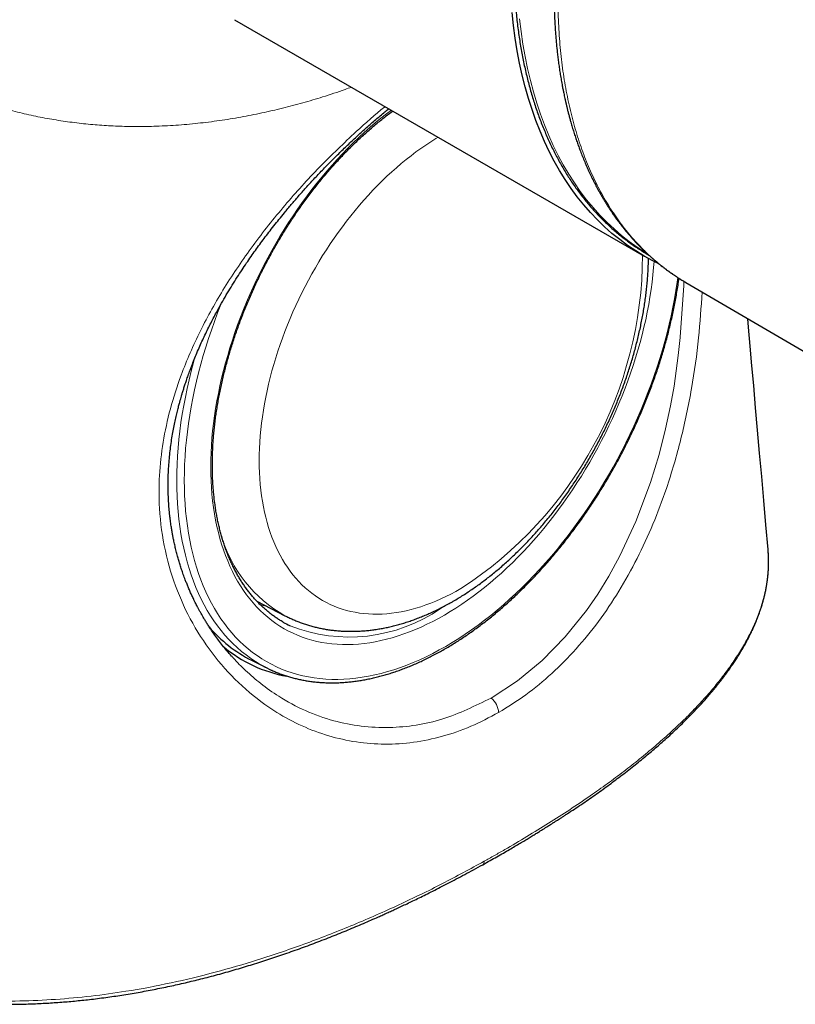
# Model space of a CAD drawing. Header units: millimetres. Extents: x 8 to 837, y 12 to 852.
# Tile 5 of 26: x 761 to 790, y 140 to 177. Entities that reach past the tile are written whole.
import ezdxf

# ---------------------------------------------------------------- set-up
doc = ezdxf.new("R2010")
doc.units = ezdxf.units.MM

msp = doc.modelspace()

# ---------------------------------------------------------------- linework, layer by layer
at = {"color": 7, "linetype": 'Continuous', "lineweight": 30}
for p, q in [((769.092, 176.623), (784.375, 167.8)), ((785.902, 166.833), (785.925, 166.821)), ((785.924, 166.818), (801.83, 157.523)), ((769.921, 154.922), (770.97, 154.38)), ((769.723, 152.717), (770.293, 152.43))]:
    msp.add_line(p, q, dxfattribs=at)
at = {"color": 7, "linetype": 'Continuous', "lineweight": 30, "flags": 128}
for points in [[(784.921, 167.512), (784.696, 167.624), (784.374, 167.8), (784.061, 167.991), (783.756, 168.196), (783.46, 168.415), (783.173, 168.647), (782.895, 168.894), (782.627, 169.154), (782.368, 169.428), (782.118, 169.715), (781.879, 170.015), (781.649, 170.328), (781.43, 170.654), (781.221, 170.992), (781.022, 171.342), (780.834, 171.705), (780.657, 172.079), (780.491, 172.464), (780.335, 172.861), (780.191, 173.268), (780.058, 173.686), (779.936, 174.115), (779.826, 174.554), (779.727, 175.002), (779.639, 175.46), (779.563, 175.927), (779.499, 176.403), (779.446, 176.887)], [(788.996, 156.854), (788.916, 157.769), (788.837, 158.677), (788.759, 159.569), (788.682, 160.444), (788.607, 161.302), (788.533, 162.143), (788.461, 162.968), (788.396, 163.709), (788.332, 164.436), (788.27, 165.149), (788.242, 165.464)]]:
    msp.add_lwpolyline(points, dxfattribs=at)
at = {"color": 8, "linetype": 'Continuous', "lineweight": 0, "flags": 128}
for points in [[(779.727, 176.66), (779.784, 176.182), (779.853, 175.713), (779.933, 175.252), (780.025, 174.801), (780.128, 174.359), (780.243, 173.927), (780.369, 173.505), (780.506, 173.094), (780.654, 172.693), (780.813, 172.304), (780.983, 171.925), (781.164, 171.558), (781.355, 171.203), (781.557, 170.86), (781.769, 170.529), (781.991, 170.21), (782.223, 169.904), (782.466, 169.611), (782.718, 169.331), (782.979, 169.065), (783.25, 168.812), (783.53, 168.572), (783.819, 168.346), (784.117, 168.135), (784.424, 167.937), (784.455, 167.918)], [(784.742, 167.604), (784.725, 167.377), (784.7, 167.103), (784.669, 166.828), (784.632, 166.55), (784.59, 166.271), (784.542, 165.99), (784.488, 165.709), (784.43, 165.426), (784.365, 165.142), (784.296, 164.858), (784.221, 164.573), (784.14, 164.288), (784.055, 164.003), (783.964, 163.718), (783.868, 163.433), (783.767, 163.149), (783.661, 162.865), (783.55, 162.583), (783.434, 162.301), (783.314, 162.021), (783.189, 161.743), (783.059, 161.466), (782.925, 161.191), (782.786, 160.918), (782.643, 160.647), (782.496, 160.378), (782.344, 160.113), (782.189, 159.85), (782.03, 159.59), (781.867, 159.333), (781.7, 159.079), (781.53, 158.829), (781.356, 158.583), (781.179, 158.341), (780.999, 158.102), (780.815, 157.868), (780.629, 157.638), (780.44, 157.412), (780.248, 157.192), (780.053, 156.976), (779.856, 156.764), (779.657, 156.558), (779.456, 156.358), (779.252, 156.162), (779.047, 155.972), (778.84, 155.788), (778.631, 155.61), (778.421, 155.437), (778.209, 155.27), (777.997, 155.11), (777.783, 154.956), (777.568, 154.808), (777.353, 154.666), (777.137, 154.531), (776.921, 154.403), (776.704, 154.281), (776.487, 154.166), (776.27, 154.058), (776.054, 153.957), (775.837, 153.863), (775.621, 153.776), (775.406, 153.697), (775.191, 153.624), (774.978, 153.559), (774.765, 153.501), (774.553, 153.45), (774.343, 153.406), (774.135, 153.37), (773.927, 153.342), (773.722, 153.321), (773.519, 153.307), (773.317, 153.301), (773.118, 153.302), (772.921, 153.311), (772.727, 153.327), (772.535, 153.35), (772.346, 153.381), (772.159, 153.42), (771.976, 153.466), (771.795, 153.519), (771.618, 153.579), (771.445, 153.647), (771.274, 153.722), (771.108, 153.804), (770.945, 153.893), (770.785, 153.99), (770.63, 154.093), (770.479, 154.203), (770.332, 154.32), (770.189, 154.444), (770.05, 154.575), (769.916, 154.712), (769.786, 154.856), (769.661, 155.006), (769.54, 155.162), (769.425, 155.324), (769.314, 155.493), (769.208, 155.668), (769.107, 155.848), (769.011, 156.034), (768.92, 156.226), (768.835, 156.423), (768.754, 156.625), (768.679, 156.833), (768.61, 157.046), (768.545, 157.263), (768.487, 157.486), (768.433, 157.713), (768.385, 157.944), (768.343, 158.18), (768.306, 158.42), (768.275, 158.663), (768.25, 158.911), (768.23, 159.162), (768.216, 159.417), (768.207, 159.675), (768.204, 159.935), (768.207, 160.199), (768.216, 160.466), (768.23, 160.735), (768.25, 161.007), (768.275, 161.28), (768.306, 161.556), (768.343, 161.834), (768.386, 162.113), (768.433, 162.393), (768.487, 162.675), (768.546, 162.958), (768.61, 163.242), (768.68, 163.526), (768.755, 163.811), (768.835, 164.096), (768.921, 164.381), (769.012, 164.666), (769.108, 164.951), (769.208, 165.235), (769.314, 165.518), (769.425, 165.801), (769.541, 166.082), (769.662, 166.363), (769.787, 166.641), (769.916, 166.918), (770.051, 167.193), (770.189, 167.466), (770.332, 167.737), (770.48, 168.005), (770.631, 168.271), (770.786, 168.534), (770.946, 168.794), (771.109, 169.051), (771.275, 169.304), (771.446, 169.554), (771.619, 169.801), (771.796, 170.043), (771.977, 170.282), (772.16, 170.516), (772.347, 170.746), (772.536, 170.971), (772.728, 171.192), (772.922, 171.408), (773.119, 171.619), (773.318, 171.825), (773.52, 172.026), (773.723, 172.221), (773.929, 172.411), (774.136, 172.596), (774.344, 172.774), (774.555, 172.947), (774.766, 173.113), (774.941, 173.246)], [(776.689, 172.237), (776.603, 172.185), (776.417, 172.068), (776.231, 171.946), (776.046, 171.818), (775.861, 171.685), (775.677, 171.547), (775.495, 171.403), (775.313, 171.254), (775.133, 171.1), (774.954, 170.94), (774.777, 170.777), (774.601, 170.608), (774.427, 170.434), (774.255, 170.257), (774.085, 170.074), (773.917, 169.888), (773.751, 169.697), (773.588, 169.502), (773.427, 169.304), (773.269, 169.101), (773.113, 168.895), (772.96, 168.686), (772.81, 168.473), (772.663, 168.257), (772.519, 168.039), (772.378, 167.817), (772.241, 167.592), (772.106, 167.365), (771.976, 167.136), (771.849, 166.904), (771.725, 166.67), (771.605, 166.434), (771.489, 166.197), (771.377, 165.957), (771.269, 165.717), (771.165, 165.475), (771.065, 165.232), (770.969, 164.988), (770.878, 164.743), (770.791, 164.498), (770.708, 164.252), (770.63, 164.006), (770.556, 163.76), (770.486, 163.513), (770.421, 163.267), (770.361, 163.022), (770.306, 162.777), (770.255, 162.533), (770.209, 162.289), (770.167, 162.047), (770.131, 161.806), (770.099, 161.566), (770.072, 161.328), (770.05, 161.092), (770.033, 160.857), (770.021, 160.625), (770.013, 160.394), (770.011, 160.167), (770.013, 159.941), (770.021, 159.718), (770.033, 159.499), (770.05, 159.282), (770.072, 159.068), (770.099, 158.857), (770.131, 158.65), (770.167, 158.447), (770.208, 158.247), (770.254, 158.051), (770.305, 157.859), (770.361, 157.671), (770.421, 157.487), (770.486, 157.308), (770.555, 157.133), (770.629, 156.963), (770.707, 156.797), (770.79, 156.637), (770.877, 156.481), (770.969, 156.33), (771.065, 156.185), (771.165, 156.044), (771.269, 155.909), (771.377, 155.78), (771.489, 155.656), (771.605, 155.537), (771.724, 155.424), (771.848, 155.317), (771.975, 155.216), (772.106, 155.121), (772.24, 155.032), (772.377, 154.949), (772.518, 154.872), (772.662, 154.801), (772.809, 154.736), (772.959, 154.677), (773.112, 154.625), (773.268, 154.579), (773.426, 154.54), (773.587, 154.507), (773.75, 154.48), (773.916, 154.459), (774.084, 154.445), (774.254, 154.438), (774.426, 154.437), (774.6, 154.442), (774.776, 154.454), (774.953, 154.472), (775.132, 154.497), (775.312, 154.528), (775.494, 154.566), (775.676, 154.609), (775.86, 154.66), (776.045, 154.716), (776.23, 154.779), (776.416, 154.848), (776.602, 154.923), (776.789, 155.004), (776.976, 155.091), (777.164, 155.185), (777.351, 155.284), (777.538, 155.389)], [(768.595, 166.023), (768.583, 165.993), (768.459, 165.677), (768.341, 165.359), (768.228, 165.041), (768.12, 164.723), (768.019, 164.404), (767.923, 164.085), (767.833, 163.766), (767.749, 163.447), (767.671, 163.129), (767.599, 162.811), (767.533, 162.494), (767.473, 162.179), (767.42, 161.865), (767.372, 161.553), (767.331, 161.242), (767.296, 160.933), (767.268, 160.627), (767.245, 160.323), (767.23, 160.022), (767.22, 159.723), (767.217, 159.428), (767.22, 159.136), (767.229, 158.847), (767.245, 158.562), (767.268, 158.281), (767.296, 158.004), (767.331, 157.731), (767.372, 157.463), (767.419, 157.199), (767.473, 156.94), (767.533, 156.686), (767.598, 156.437), (767.67, 156.194), (767.748, 155.956), (767.832, 155.723), (767.922, 155.497), (768.018, 155.276), (768.12, 155.061), (768.227, 154.853), (768.34, 154.651), (768.459, 154.456), (768.583, 154.267), (768.712, 154.085), (768.847, 153.91), (768.987, 153.742), (769.132, 153.582), (769.282, 153.428), (769.438, 153.282), (769.598, 153.143), (769.762, 153.012), (769.932, 152.889), (770.106, 152.773), (770.284, 152.666), (770.466, 152.566), (770.653, 152.474), (770.843, 152.39), (771.038, 152.314), (771.236, 152.246), (771.438, 152.187), (771.643, 152.136), (771.852, 152.093), (772.063, 152.058), (772.278, 152.031), (772.496, 152.013), (772.716, 152.004), (772.939, 152.002), (773.165, 152.009), (773.392, 152.025), (773.622, 152.048), (773.854, 152.08), (774.088, 152.121), (774.323, 152.169), (774.559, 152.226), (774.798, 152.291), (775.037, 152.364), (775.277, 152.445), (775.518, 152.535), (775.76, 152.632), (776.002, 152.737), (776.244, 152.85), (776.487, 152.971), (776.73, 153.1), (776.972, 153.236), (777.214, 153.38), (777.456, 153.531), (777.697, 153.689), (777.937, 153.855), (778.176, 154.027), (778.415, 154.207), (778.651, 154.393), (778.886, 154.586), (779.12, 154.786), (779.352, 154.992), (779.582, 155.205), (779.809, 155.424), (780.035, 155.648), (780.258, 155.879), (780.478, 156.115), (780.696, 156.357), (780.911, 156.604), (781.122, 156.856), (781.331, 157.114), (781.536, 157.376), (781.738, 157.643), (781.936, 157.914), (782.131, 158.19), (782.321, 158.47), (782.508, 158.753), (782.691, 159.041), (782.869, 159.332), (783.043, 159.626), (783.212, 159.924), (783.377, 160.224), (783.537, 160.527), (783.692, 160.833), (783.842, 161.141), (783.988, 161.451), (784.128, 161.762), (784.262, 162.076), (784.392, 162.391), (784.516, 162.707), (784.635, 163.024), (784.748, 163.342), (784.855, 163.661), (784.957, 163.98), (785.053, 164.299), (785.142, 164.618), (785.227, 164.937), (785.305, 165.255), (785.377, 165.573), (785.442, 165.889), (785.502, 166.205), (785.556, 166.519), (785.603, 166.831), (785.627, 167.006)], [(778.667, 151.308), (779.642, 151.946), (780.567, 152.711), (781.43, 153.591), (782.221, 154.574), (782.639, 155.18), (783.056, 155.858), (783.469, 156.613), (784.064, 157.891), (784.608, 159.346), (784.927, 160.396), (785.174, 161.357), (785.357, 162.211), (785.49, 162.951), (785.647, 164.089), (785.717, 164.767), (785.718, 164.771), (785.718, 164.772), (785.718, 164.773), (785.718, 164.773), (785.718, 164.774), (785.718, 164.774), (785.718, 164.774), (785.718, 164.774), (785.718, 164.774), (785.848, 166.701), (785.85, 166.866)], [(770.127, 152.518), (770.049, 152.562), (769.868, 152.671), (769.692, 152.789), (769.52, 152.914), (769.352, 153.047), (769.19, 153.188), (769.032, 153.336), (768.88, 153.492), (768.732, 153.655), (768.59, 153.826), (768.453, 154.003), (768.322, 154.188), (768.196, 154.379), (768.076, 154.578), (767.961, 154.783), (767.852, 154.994), (767.749, 155.212), (767.651, 155.436), (767.56, 155.666), (767.475, 155.902), (767.396, 156.144), (767.323, 156.391), (767.256, 156.644), (767.195, 156.902), (767.141, 157.165), (767.093, 157.433), (767.051, 157.705), (767.016, 157.982), (766.987, 158.263), (766.964, 158.549), (766.948, 158.838), (766.938, 159.131), (766.935, 159.428), (766.938, 159.727), (766.948, 160.03), (766.964, 160.336), (766.987, 160.645), (767.016, 160.956), (767.051, 161.269), (767.093, 161.585), (767.141, 161.902), (767.195, 162.221), (767.256, 162.541), (767.323, 162.862), (767.396, 163.185), (767.475, 163.508), (767.561, 163.831), (767.601, 163.977)], [(770.272, 154.74), (770.164, 154.759), (770.06, 154.78)], [(776.773, 154.643), (776.986, 154.769), (777.001, 154.778)]]:
    msp.add_lwpolyline(points, dxfattribs=at)
at = {"color": 8, "linetype": 'Continuous', "lineweight": 0}
for centre, radius, start, end in [((769.426, 167.871), 14.887, 303.0196, 359.8652), ((773.421, 158.756), 5.016, 195.9825, 240.7518), ((773.367, 159.588), 6.005, 248.4462, 304.556), ((778.157, 150.703), 0.791, 4.7216, 49.8895)]:
    msp.add_arc(centre, radius, start, end, dxfattribs=at)
at = {"color": 7, "linetype": 'Continuous', "lineweight": 30}
for centre, radius, start, end in [((772.03, 157.263), 5.098, 220.2925, 243.1027), ((773.014, 157.812), 4.236, 240.0344, 244.0652), ((771.917, 157.076), 5.03, 229.8974, 260.0196), ((772.493, 156.805), 4.897, 241.1099, 245.4966)]:
    msp.add_arc(centre, radius, start, end, dxfattribs=at)
at = {"color": 8, "linetype": 'Continuous', "lineweight": 0}
for points, knots in [([(773.451, 174.106), (773.372, 174.077), (773.021, 173.946), (772.416, 173.749), (771.638, 173.516), (770.881, 173.316), (770.11, 173.137), (769.326, 172.982), (768.53, 172.853), (767.723, 172.751), (766.905, 172.679), (766.132, 172.641), (765.407, 172.632), (764.734, 172.646), (764.056, 172.684), (763.376, 172.747), (762.695, 172.835), (762.013, 172.949), (761.333, 173.09), (760.656, 173.26), (759.983, 173.457), (759.29, 173.69), (758.579, 173.962), (757.853, 174.275), (757.139, 174.617), (756.438, 174.987), (755.755, 175.38), (755.09, 175.796), (754.444, 176.231), (753.812, 176.688), (753.134, 177.212), (752.416, 177.811), (751.665, 178.488), (750.94, 179.193), (750.24, 179.925), (749.568, 180.681), (748.922, 181.461), (748.303, 182.262), (747.711, 183.083), (747.147, 183.923), (746.611, 184.78), (746.102, 185.654), (745.622, 186.543), (745.17, 187.445), (744.746, 188.359), (744.351, 189.283), (743.986, 190.216), (743.649, 191.156), (743.342, 192.1), (743.065, 193.048), (742.818, 193.997), (742.61, 194.906), (742.438, 195.773), (742.297, 196.597), (742.179, 197.415), (742.084, 198.226), (742.012, 199.028), (741.964, 199.82), (741.937, 200.601), (741.939, 201.11), (741.939, 201.364)], [0, 0, 0, 0, 0.0058057, 0.0256816, 0.0430699, 0.06046, 0.0778643, 0.095275, 0.1126834, 0.1300843, 0.1474771, 0.1648656, 0.1787796, 0.1927027, 0.2066273, 0.2205484, 0.2344664, 0.2483837, 0.2623036, 0.2762229, 0.2901434, 0.3040669, 0.3196647, 0.3352592, 0.3508414, 0.3664203, 0.3820024, 0.3973123, 0.4126282, 0.4279476, 0.4432656, 0.4631459, 0.4830196, 0.5028966, 0.5227784, 0.5426645, 0.5625527, 0.5824399, 0.6023231, 0.6222063, 0.64209, 0.6619734, 0.681856, 0.7017379, 0.7216207, 0.7415065, 0.7613947, 0.7812817, 0.8011653, 0.8210454, 0.8409238, 0.8608049, 0.8782062, 0.8956073, 0.9130071, 0.9304058, 0.9478046, 0.9652033, 0.9826016, 1, 1, 1, 1]), ([(788.806, 198.376), (788.65, 198.163), (788.261, 197.634), (787.666, 196.761), (787.022, 195.764), (786.406, 194.748), (785.82, 193.719), (785.263, 192.676), (784.738, 191.622), (784.245, 190.559), (783.785, 189.489), (783.358, 188.413), (782.966, 187.334), (782.61, 186.253), (782.29, 185.172), (782.007, 184.093), (781.763, 183.019), (781.559, 181.958), (781.397, 180.913), (781.275, 179.89), (781.195, 178.888), (781.156, 177.911), (781.157, 176.959), (781.199, 176.034), (781.281, 175.137), (781.404, 174.271), (781.566, 173.436), (781.769, 172.635), (782.011, 171.868), (782.292, 171.137), (782.613, 170.444), (782.973, 169.791), (783.371, 169.179), (783.805, 168.613), (784.274, 168.096), (784.773, 167.627), (785.306, 167.213), (785.684, 166.95), (785.891, 166.839), (785.902, 166.833)], [0, 0, 0, 0, 0.018795, 0.046867, 0.074847, 0.102753, 0.130606, 0.158423, 0.186222, 0.214021, 0.241838, 0.26969, 0.297596, 0.325575, 0.353646, 0.381831, 0.410151, 0.438472, 0.466656, 0.494727, 0.522704, 0.55061, 0.578461, 0.606276, 0.634074, 0.661872, 0.689688, 0.71754, 0.745445, 0.773424, 0.801495, 0.82968, 0.858001, 0.886322, 0.914508, 0.94258, 0.970559, 0.998465, 1, 1, 1, 1]), ([(778.945, 150.768), (778.601, 150.586), (777.912, 150.221), (776.847, 149.857), (775.772, 149.631), (774.698, 149.56), (773.636, 149.644), (772.601, 149.875), (771.604, 150.246), (770.554, 150.805), (769.486, 151.602), (768.459, 152.668), (767.595, 153.906), (766.925, 155.289), (766.471, 156.789), (766.269, 158.245), (766.268, 159.607), (766.406, 160.85), (766.678, 162.104), (767.125, 163.498), (767.787, 165.016), (768.695, 166.634), (769.76, 168.201), (770.954, 169.706), (772.253, 171.137), (773.512, 172.345), (774.341, 173.088), (774.702, 173.372), (774.711, 173.379)], [0, 0, 0, 0, 0.034542, 0.069192, 0.103867, 0.138486, 0.173077, 0.207702, 0.242308, 0.27682, 0.322777, 0.368763, 0.41463, 0.460336, 0.505972, 0.551631, 0.585862, 0.620043, 0.654303, 0.688761, 0.734739, 0.780589, 0.826501, 0.872339, 0.918369, 0.964641, 0.999152, 1, 1, 1, 1]), ([(786.535, 166.461), (786.498, 165.892), (786.421, 164.706), (786.16, 162.856), (785.767, 160.968), (785.272, 159.272), (784.712, 157.786), (784.121, 156.5), (783.443, 155.283), (782.683, 154.151), (781.844, 153.121), (780.935, 152.207), (779.969, 151.402), (779.287, 150.98), (778.945, 150.768)], [0, 0, 0, 0, 0.092758, 0.193403, 0.293902, 0.394409, 0.469649, 0.544946, 0.620863, 0.696662, 0.772111, 0.847796, 0.923743, 1, 1, 1, 1]), ([(778.401, 145.213), (777.887, 144.933), (776.857, 144.374), (775.236, 143.583), (773.55, 142.838), (771.794, 142.148), (770.066, 141.556), (768.376, 141.063), (766.736, 140.666), (765.184, 140.373), (763.74, 140.173), (762.417, 140.051), (761.081, 139.991), (759.739, 140), (758.405, 140.076), (757.088, 140.214), (755.794, 140.408), (754.387, 140.678), (752.881, 141.038), (751.294, 141.497), (749.659, 142.045), (747.987, 142.686), (746.285, 143.419), (744.653, 144.201), (743.085, 145.025), (741.574, 145.883), (740.117, 146.772), (738.725, 147.696), (737.412, 148.659), (736.188, 149.662), (735.132, 150.649), (734.244, 151.614), (733.518, 152.551), (732.969, 153.438), (732.58, 154.266), (732.322, 155.024), (732.177, 155.793), (732.134, 156.403), (732.178, 156.754), (732.19, 156.848)], [0, 0, 0, 0, 0.032941, 0.0659, 0.098881, 0.131887, 0.164924, 0.192496, 0.220101, 0.247748, 0.26851, 0.289302, 0.310114, 0.330936, 0.351748, 0.372532, 0.393287, 0.414024, 0.44163, 0.469205, 0.496741, 0.529753, 0.562736, 0.595702, 0.628646, 0.661568, 0.6945, 0.727453, 0.760429, 0.793428, 0.826456, 0.854021, 0.881612, 0.909234, 0.929992, 0.950784, 0.971584, 0.992394, 1, 1, 1, 1]), ([(788.994, 156.854), (788.997, 156.831), (789.015, 156.678), (789.019, 156.375), (789.001, 155.945), (788.94, 155.499), (788.842, 155.054), (788.709, 154.613), (788.542, 154.177), (788.344, 153.745), (788.103, 153.294), (787.817, 152.827), (787.483, 152.343), (787.117, 151.868), (786.723, 151.401), (786.302, 150.942), (785.839, 150.473), (785.332, 149.996), (784.782, 149.51), (784.209, 149.033), (783.615, 148.566), (783, 148.107), (782.33, 147.63), (781.6, 147.138), (780.809, 146.63), (780.001, 146.133), (779.447, 145.809), (779.17, 145.648)], [0, 0, 0, 0, 0.005346, 0.035704, 0.070399, 0.105076, 0.139728, 0.174359, 0.208963, 0.243542, 0.278103, 0.318395, 0.358644, 0.398859, 0.439055, 0.479236, 0.519399, 0.564344, 0.609251, 0.654139, 0.69902, 0.743893, 0.788752, 0.841598, 0.894421, 0.94722, 1, 1, 1, 1]), ([(769.019, 152.832), (769.026, 152.823), (769.179, 152.644), (769.524, 152.308), (770.084, 151.82), (771.134, 151.076), (772.72, 150.363), (774.813, 150.119), (776.828, 150.409), (778.069, 151.016), (778.667, 151.308)], [0, 0, 0, 0, 0.003352, 0.06472, 0.134355, 0.212342, 0.429714, 0.633642, 0.823784, 1, 1, 1, 1]), ([(779.17, 145.648), (779.043, 145.575), (778.788, 145.429), (778.53, 145.285), (778.401, 145.213)], [0, 0, 0, 0, 0.49996, 1, 1, 1, 1]), ([(778.349, 145.089), (778.355, 145.092), (778.371, 145.1), (778.388, 145.128), (778.401, 145.166), (778.401, 145.198), (778.401, 145.213)], [0, 0, 0, 0, 0.16466, 0.457526, 0.738136, 1, 1, 1, 1])]:
    msp.add_open_spline(points, degree=3, knots=knots, dxfattribs=at)
at = {"color": 7, "linetype": 'Continuous', "lineweight": 30}
for points, knots in [([(787.49, 200.237), (787.465, 200.206), (787.368, 200.08), (787.2, 199.857), (786.986, 199.569), (786.774, 199.278), (786.564, 198.985), (786.356, 198.69), (786.151, 198.392), (785.948, 198.092), (785.748, 197.79), (785.55, 197.486), (785.354, 197.18), (785.161, 196.872), (784.971, 196.562), (784.783, 196.251), (784.598, 195.937), (784.416, 195.622), (784.236, 195.306), (784.06, 194.988), (783.886, 194.668), (783.715, 194.348), (783.547, 194.026), (783.382, 193.702), (783.22, 193.378), (783.061, 193.053), (782.905, 192.726), (782.752, 192.399), (782.602, 192.071), (782.455, 191.742), (782.312, 191.413), (782.172, 191.082), (782.035, 190.752), (781.902, 190.421), (781.772, 190.089), (781.645, 189.757), (781.521, 189.425), (781.401, 189.093), (781.285, 188.761), (781.172, 188.428), (781.062, 188.096), (780.956, 187.764), (780.854, 187.432), (780.755, 187.1), (780.659, 186.769), (780.568, 186.438), (780.48, 186.108), (780.395, 185.778), (780.315, 185.449), (780.238, 185.121), (780.164, 184.794), (780.095, 184.467), (780.029, 184.142), (779.967, 183.817), (779.909, 183.494), (779.855, 183.171), (779.804, 182.85), (779.757, 182.531), (779.714, 182.212), (779.675, 181.895), (779.64, 181.58), (779.608, 181.267), (779.581, 180.955), (779.557, 180.644), (779.537, 180.336), (779.522, 180.03), (779.51, 179.725), (779.501, 179.423), (779.497, 179.122), (779.497, 178.824), (779.501, 178.528), (779.508, 178.234), (779.519, 177.943), (779.535, 177.654), (779.554, 177.368), (779.577, 177.084), (779.604, 176.803), (779.635, 176.525), (779.67, 176.249), (779.708, 175.976), (779.751, 175.706), (779.797, 175.439), (779.847, 175.176), (779.901, 174.915), (779.959, 174.657), (780.021, 174.402), (780.086, 174.151), (780.156, 173.903), (780.229, 173.659), (780.305, 173.418), (780.386, 173.18), (780.47, 172.946), (780.558, 172.715), (780.65, 172.489), (780.745, 172.265), (780.844, 172.046), (780.946, 171.831), (781.052, 171.619), (781.162, 171.411), (781.275, 171.207), (781.391, 171.007), (781.512, 170.812), (781.635, 170.62), (781.762, 170.433), (781.892, 170.249), (782.026, 170.07), (782.163, 169.895), (782.303, 169.725), (782.447, 169.559), (782.594, 169.397), (782.744, 169.239), (782.897, 169.087), (783.053, 168.938), (783.212, 168.794), (783.375, 168.655), (783.54, 168.52), (783.708, 168.39), (783.88, 168.265), (784.054, 168.144), (784.231, 168.028), (784.394, 167.926), (784.499, 167.865), (784.543, 167.84)], [0, 0, 0, 0, 0.002805, 0.011209, 0.019613, 0.028017, 0.036421, 0.044826, 0.053229, 0.061633, 0.070037, 0.078441, 0.086845, 0.095248, 0.103652, 0.112056, 0.120459, 0.128863, 0.137267, 0.14567, 0.154074, 0.162478, 0.170882, 0.179285, 0.187689, 0.196093, 0.204497, 0.212901, 0.221305, 0.229709, 0.238113, 0.246517, 0.254922, 0.263326, 0.271731, 0.280135, 0.28854, 0.296945, 0.30535, 0.313755, 0.322161, 0.330566, 0.338972, 0.347378, 0.355784, 0.36419, 0.372596, 0.381003, 0.38941, 0.397817, 0.406224, 0.414631, 0.423039, 0.431447, 0.439855, 0.448263, 0.456671, 0.46508, 0.473489, 0.481898, 0.490307, 0.498717, 0.507126, 0.515536, 0.523947, 0.532357, 0.540767, 0.549178, 0.557589, 0.566, 0.574411, 0.582822, 0.591233, 0.599645, 0.608056, 0.616467, 0.624878, 0.63329, 0.641701, 0.650112, 0.658522, 0.666933, 0.675343, 0.683752, 0.692161, 0.70057, 0.708978, 0.717386, 0.725792, 0.734198, 0.742603, 0.751006, 0.759409, 0.76781, 0.77621, 0.784609, 0.793006, 0.801401, 0.809795, 0.818187, 0.826577, 0.834965, 0.843351, 0.851734, 0.860116, 0.868495, 0.876872, 0.885247, 0.89362, 0.90199, 0.910358, 0.918725, 0.927089, 0.935451, 0.943812, 0.952171, 0.960528, 0.968884, 0.977239, 0.985594, 0.993948, 1, 1, 1, 1]), ([(788.673, 198.564), (788.668, 198.557), (788.571, 198.428), (788.388, 198.176), (788.128, 197.812), (787.879, 197.455), (787.632, 197.095), (787.39, 196.732), (787.152, 196.367), (786.925, 196.012), (786.71, 195.668), (786.499, 195.323), (786.292, 194.977), (786.09, 194.633), (785.901, 194.302), (785.724, 193.987), (785.558, 193.686), (785.404, 193.401), (785.261, 193.131), (785.109, 192.841), (784.948, 192.527), (784.775, 192.18), (784.604, 191.831), (784.434, 191.475), (784.266, 191.115), (784.1, 190.749), (783.915, 190.332), (783.714, 189.86), (783.497, 189.335), (783.286, 188.802), (783.082, 188.262), (782.887, 187.724), (782.704, 187.193), (782.534, 186.674), (782.375, 186.166), (782.238, 185.704), (782.12, 185.287), (782.019, 184.911), (781.922, 184.537), (781.828, 184.158), (781.74, 183.78), (781.656, 183.403), (781.578, 183.028), (781.502, 182.646), (781.431, 182.255), (781.363, 181.858), (781.3, 181.456), (781.241, 181.043), (781.188, 180.627), (781.142, 180.211), (781.104, 179.809), (781.072, 179.421), (781.053, 179.128), (781.042, 178.928), (781.037, 178.823), (781.032, 178.731), (781.029, 178.653), (781.027, 178.589), (781.025, 178.541), (781.023, 178.506), (781.022, 178.476), (781.021, 178.441), (781.02, 178.396), (781.018, 178.341), (781.016, 178.248), (781.013, 178.117), (781.01, 177.95), (781.009, 177.774), (781.009, 177.589), (781.01, 177.377), (781.015, 177.136), (781.023, 176.866), (781.036, 176.586), (781.052, 176.298), (781.074, 176.004), (781.1, 175.705), (781.128, 175.435), (781.156, 175.197), (781.183, 174.991), (781.213, 174.783), (781.245, 174.573), (781.28, 174.362), (781.315, 174.174), (781.345, 174.014), (781.371, 173.889), (781.393, 173.78), (781.412, 173.691), (781.428, 173.62), (781.441, 173.565), (781.45, 173.523), (781.457, 173.494), (781.462, 173.472), (781.468, 173.449), (781.475, 173.417), (781.485, 173.377), (781.502, 173.307), (781.527, 173.206), (781.561, 173.075), (781.598, 172.936), (781.641, 172.781), (781.692, 172.608), (781.749, 172.423), (781.808, 172.239), (781.869, 172.06), (781.931, 171.887), (781.999, 171.704), (782.073, 171.513), (782.154, 171.317), (782.217, 171.171), (782.261, 171.072), (782.287, 171.015), (782.312, 170.959), (782.337, 170.905), (782.362, 170.853), (782.385, 170.805), (782.405, 170.763), (782.421, 170.729), (782.433, 170.705), (782.442, 170.687), (782.45, 170.67), (782.46, 170.651), (782.471, 170.628), (782.49, 170.591), (782.517, 170.538), (782.554, 170.466), (782.598, 170.383), (782.648, 170.288), (782.705, 170.185), (782.768, 170.074), (782.835, 169.958), (782.907, 169.839), (782.983, 169.716), (783.065, 169.588), (783.152, 169.456), (783.245, 169.32), (783.323, 169.211), (783.383, 169.129), (783.421, 169.078), (783.456, 169.032), (783.485, 168.994), (783.508, 168.964), (783.527, 168.94), (783.543, 168.92), (783.559, 168.899), (783.578, 168.875), (783.601, 168.846), (783.628, 168.812), (783.663, 168.77), (783.704, 168.72), (783.75, 168.664), (783.799, 168.607), (783.868, 168.527), (783.956, 168.427), (784.064, 168.31), (784.187, 168.182), (784.329, 168.04), (784.45, 167.925), (784.529, 167.853), (784.563, 167.822), (784.592, 167.796), (784.615, 167.775), (784.634, 167.758), (784.648, 167.746), (784.662, 167.733), (784.683, 167.715), (784.712, 167.69), (784.75, 167.658), (784.795, 167.619), (784.849, 167.574), (784.91, 167.524), (784.978, 167.47), (785.052, 167.412), (785.13, 167.352), (785.209, 167.293), (785.317, 167.214), (785.454, 167.118), (785.619, 167.009), (785.778, 166.909), (785.883, 166.846), (785.934, 166.816)], [0, 0, 0, 0, 0.000601, 0.01155, 0.022181, 0.032497, 0.042503, 0.053154, 0.063437, 0.073356, 0.082913, 0.092111, 0.101954, 0.111355, 0.120314, 0.128834, 0.136914, 0.144556, 0.151761, 0.158527, 0.167684, 0.176789, 0.186009, 0.195343, 0.204789, 0.214344, 0.224006, 0.237461, 0.251106, 0.264933, 0.278918, 0.292974, 0.306706, 0.320146, 0.333305, 0.346186, 0.356114, 0.365876, 0.37552, 0.385426, 0.395675, 0.405295, 0.415201, 0.425357, 0.435757, 0.446402, 0.457296, 0.468205, 0.479909, 0.491307, 0.502407, 0.51321, 0.523723, 0.52708, 0.530069, 0.532669, 0.534878, 0.536696, 0.538123, 0.538969, 0.539695, 0.540685, 0.541966, 0.543538, 0.545401, 0.549955, 0.554782, 0.559875, 0.565236, 0.570863, 0.578427, 0.586423, 0.594813, 0.603474, 0.612396, 0.621574, 0.631005, 0.637394, 0.643892, 0.650499, 0.657215, 0.664041, 0.670914, 0.675609, 0.679762, 0.683373, 0.686442, 0.688691, 0.690523, 0.691938, 0.692935, 0.693451, 0.69423, 0.695294, 0.696644, 0.69828, 0.70248, 0.706972, 0.711755, 0.71683, 0.723251, 0.729959, 0.736569, 0.743055, 0.749419, 0.75566, 0.763453, 0.770988, 0.77809, 0.780381, 0.782621, 0.78481, 0.786947, 0.789034, 0.791048, 0.792756, 0.794093, 0.795059, 0.795673, 0.796299, 0.797083, 0.798024, 0.799122, 0.801542, 0.804489, 0.807964, 0.811855, 0.816245, 0.820979, 0.825938, 0.83112, 0.836525, 0.842152, 0.848157, 0.854393, 0.860859, 0.863465, 0.865992, 0.868178, 0.870012, 0.871495, 0.872626, 0.873512, 0.874435, 0.875613, 0.877047, 0.878737, 0.880682, 0.883304, 0.886218, 0.889113, 0.89195, 0.898471, 0.904661, 0.910522, 0.919238, 0.928192, 0.930228, 0.932072, 0.933629, 0.934899, 0.935881, 0.936575, 0.937119, 0.93826, 0.939826, 0.941817, 0.944232, 0.947072, 0.950337, 0.953805, 0.95765, 0.961733, 0.965729, 0.969626, 0.977964, 0.985806, 0.993151, 1, 1, 1, 1]), ([(769.019, 152.832), (769.006, 152.846), (768.933, 152.924), (768.809, 153.07), (768.647, 153.267), (768.499, 153.458), (768.363, 153.643), (768.248, 153.809), (768.15, 153.957), (768.068, 154.085), (767.994, 154.205), (767.928, 154.316), (767.87, 154.415), (767.824, 154.497), (767.788, 154.563), (767.76, 154.614), (767.736, 154.66), (767.71, 154.708), (767.68, 154.765), (767.644, 154.837), (767.601, 154.923), (767.547, 155.034), (767.486, 155.164), (767.422, 155.308), (767.362, 155.45), (767.306, 155.585), (767.245, 155.741), (767.182, 155.913), (767.118, 156.098), (767.062, 156.272), (767.011, 156.438), (766.971, 156.579), (766.94, 156.696), (766.916, 156.789), (766.893, 156.881), (766.871, 156.974), (766.85, 157.066), (766.831, 157.155), (766.815, 157.23), (766.803, 157.289), (766.795, 157.333), (766.788, 157.369), (766.781, 157.405), (766.773, 157.446), (766.764, 157.499), (766.753, 157.564), (766.74, 157.64), (766.726, 157.729), (766.711, 157.831), (766.696, 157.946), (766.681, 158.068), (766.667, 158.193), (766.655, 158.317), (766.645, 158.44), (766.63, 158.636), (766.617, 158.903), (766.611, 159.237), (766.616, 159.56), (766.629, 159.871), (766.651, 160.17), (766.679, 160.456), (766.714, 160.737), (766.754, 161.012), (766.8, 161.277), (766.848, 161.523), (766.897, 161.749), (766.938, 161.927), (766.971, 162.06), (766.994, 162.152), (767.016, 162.236), (767.035, 162.307), (767.052, 162.367), (767.067, 162.421), (767.086, 162.489), (767.111, 162.577), (767.145, 162.689), (767.184, 162.816), (767.23, 162.961), (767.284, 163.123), (767.346, 163.303), (767.417, 163.5), (767.497, 163.713), (767.587, 163.942), (767.689, 164.188), (767.795, 164.433), (767.904, 164.675), (768.014, 164.908), (768.127, 165.14), (768.241, 165.365), (768.356, 165.584), (768.491, 165.836), (768.648, 166.115), (768.826, 166.421), (769.006, 166.717), (769.186, 167.004), (769.366, 167.28), (769.539, 167.538), (769.706, 167.78), (769.869, 168.01), (770.031, 168.234), (770.198, 168.46), (770.373, 168.691), (770.558, 168.929), (770.751, 169.172), (770.968, 169.438), (771.209, 169.725), (771.476, 170.035), (771.758, 170.353), (772.056, 170.678), (772.368, 171.008), (772.69, 171.338), (773.017, 171.663), (773.35, 171.983), (773.685, 172.295), (774.021, 172.599), (774.359, 172.895), (774.634, 173.129), (774.797, 173.262), (774.845, 173.301)], [0, 0, 0, 0, 0.0028034, 0.0162604, 0.0290144, 0.0410637, 0.0524064, 0.0630414, 0.0709003, 0.0783213, 0.0852184, 0.0914306, 0.0969549, 0.1017923, 0.1049704, 0.1077629, 0.11017, 0.1125308, 0.1156266, 0.1194884, 0.124116, 0.1295091, 0.1372371, 0.1448938, 0.1522245, 0.1592294, 0.1659088, 0.1760382, 0.1853147, 0.1937483, 0.2018396, 0.2098713, 0.214353, 0.218816, 0.2232604, 0.2276862, 0.2320935, 0.2364617, 0.2403073, 0.2428141, 0.244874, 0.2464871, 0.2479178, 0.2498737, 0.2523436, 0.2553577, 0.2589161, 0.263019, 0.2677672, 0.2730829, 0.2788466, 0.2845884, 0.2902605, 0.2958628, 0.3013953, 0.316998, 0.3319964, 0.3463939, 0.3601942, 0.3734006, 0.3860158, 0.3980345, 0.4104699, 0.4220572, 0.4327971, 0.4426894, 0.4517334, 0.4560114, 0.4600691, 0.4638151, 0.4669419, 0.469424, 0.4715814, 0.4741155, 0.4782544, 0.4831096, 0.488665, 0.4949226, 0.5020345, 0.5098839, 0.5184739, 0.5277936, 0.5378377, 0.5486052, 0.5600947, 0.5701974, 0.5806767, 0.5909667, 0.6009962, 0.6107658, 0.6202764, 0.6347001, 0.6484891, 0.6616464, 0.6750452, 0.6877242, 0.6996852, 0.7109294, 0.7214574, 0.7319181, 0.7425217, 0.7535123, 0.7648924, 0.7766655, 0.7888365, 0.8036995, 0.819136, 0.8351621, 0.8518134, 0.8691758, 0.8866797, 0.9042912, 0.9219767, 0.9397037, 0.9571821, 0.9747729, 0.9924789, 1, 1, 1, 1]), ([(770.902, 154.141), (770.878, 154.155), (770.811, 154.193), (770.703, 154.262), (770.578, 154.347), (770.456, 154.436), (770.337, 154.531), (770.221, 154.629), (770.107, 154.733), (769.997, 154.841), (769.89, 154.953), (769.786, 155.07), (769.684, 155.191), (769.587, 155.317), (769.492, 155.447), (769.4, 155.58), (769.312, 155.718), (769.227, 155.86), (769.146, 156.006), (769.068, 156.156), (768.993, 156.31), (768.922, 156.467), (768.855, 156.628), (768.79, 156.793), (768.73, 156.961), (768.673, 157.133), (768.619, 157.308), (768.57, 157.487), (768.524, 157.668), (768.481, 157.853), (768.442, 158.041), (768.407, 158.232), (768.376, 158.426), (768.349, 158.622), (768.325, 158.822), (768.305, 159.023), (768.289, 159.228), (768.277, 159.435), (768.268, 159.644), (768.264, 159.855), (768.263, 160.069), (768.266, 160.284), (768.273, 160.502), (768.283, 160.721), (768.298, 160.942), (768.316, 161.165), (768.338, 161.389), (768.364, 161.615), (768.394, 161.841), (768.428, 162.069), (768.465, 162.299), (768.506, 162.529), (768.551, 162.759), (768.6, 162.991), (768.652, 163.223), (768.708, 163.456), (768.768, 163.689), (768.831, 163.923), (768.898, 164.156), (768.968, 164.39), (769.042, 164.623), (769.12, 164.857), (769.201, 165.09), (769.285, 165.323), (769.373, 165.555), (769.464, 165.787), (769.558, 166.018), (769.656, 166.248), (769.757, 166.477), (769.861, 166.705), (769.968, 166.932), (770.078, 167.158), (770.191, 167.382), (770.308, 167.605), (770.427, 167.826), (770.549, 168.045), (770.673, 168.263), (770.801, 168.479), (770.931, 168.692), (771.063, 168.904), (771.198, 169.113), (771.336, 169.32), (771.476, 169.525), (771.618, 169.727), (771.763, 169.927), (771.91, 170.123), (772.059, 170.317), (772.21, 170.508), (772.363, 170.696), (772.518, 170.881), (772.674, 171.063), (772.833, 171.242), (772.993, 171.417), (773.154, 171.588), (773.318, 171.757), (773.482, 171.921), (773.648, 172.082), (773.815, 172.24), (773.984, 172.393), (774.153, 172.542), (774.324, 172.688), (774.495, 172.83), (774.668, 172.967), (774.834, 173.096), (774.944, 173.176), (774.996, 173.215)], [0, 0, 0, 0, 0.005436, 0.015336, 0.025233, 0.035126, 0.045013, 0.054895, 0.064769, 0.074635, 0.084493, 0.094342, 0.104181, 0.114012, 0.123833, 0.133646, 0.14345, 0.153246, 0.163035, 0.172816, 0.182591, 0.19236, 0.202123, 0.211882, 0.221636, 0.231386, 0.241133, 0.250877, 0.260619, 0.270358, 0.280096, 0.289832, 0.299567, 0.309302, 0.319036, 0.328769, 0.338503, 0.348236, 0.35797, 0.367703, 0.377437, 0.387172, 0.396907, 0.406642, 0.416379, 0.426116, 0.435853, 0.445591, 0.455331, 0.46507, 0.474811, 0.484552, 0.494294, 0.504037, 0.513781, 0.523525, 0.533269, 0.543015, 0.552761, 0.562507, 0.572254, 0.582002, 0.59175, 0.601499, 0.611247, 0.620997, 0.630746, 0.640496, 0.650246, 0.659996, 0.669746, 0.679497, 0.689247, 0.698998, 0.708749, 0.718499, 0.728249, 0.738, 0.74775, 0.757499, 0.767249, 0.776998, 0.786747, 0.796495, 0.806243, 0.815991, 0.825738, 0.835485, 0.84523, 0.854976, 0.86472, 0.874464, 0.884208, 0.89395, 0.903692, 0.913433, 0.923173, 0.932913, 0.942651, 0.952389, 0.962126, 0.971862, 0.981598, 0.991332, 1, 1, 1, 1]), ([(770.971, 154.38), (771.018, 154.356), (771.114, 154.307), (771.263, 154.239), (771.418, 154.174), (771.574, 154.115), (771.733, 154.06), (771.894, 154.011), (772.057, 153.966), (772.221, 153.927), (772.388, 153.892), (772.557, 153.863), (772.727, 153.839), (772.9, 153.821), (773.074, 153.807), (773.249, 153.799), (773.426, 153.796), (773.605, 153.798), (773.784, 153.806), (773.966, 153.819), (774.148, 153.837), (774.331, 153.861), (774.516, 153.89), (774.701, 153.925), (774.887, 153.965), (775.074, 154.01), (775.262, 154.061), (775.45, 154.117), (775.638, 154.179), (775.826, 154.246), (776.015, 154.318), (776.203, 154.395), (776.392, 154.477), (776.58, 154.565), (776.768, 154.657), (776.955, 154.755), (777.114, 154.842), (777.244, 154.916), (777.375, 154.992), (777.531, 155.087), (777.716, 155.204), (777.899, 155.326), (778.081, 155.452), (778.262, 155.582), (778.442, 155.717), (778.621, 155.856), (778.798, 155.999), (778.973, 156.146), (779.147, 156.297), (779.32, 156.452), (779.49, 156.611), (779.659, 156.774), (779.826, 156.94), (779.991, 157.11), (780.155, 157.283), (780.316, 157.459), (780.475, 157.639), (780.631, 157.822), (780.786, 158.008), (780.938, 158.197), (781.088, 158.389), (781.235, 158.584), (781.38, 158.781), (781.522, 158.982), (781.662, 159.184), (781.799, 159.389), (781.934, 159.597), (782.065, 159.806), (782.194, 160.018), (782.32, 160.232), (782.443, 160.447), (782.563, 160.665), (782.68, 160.884), (782.793, 161.105), (782.904, 161.328), (783.011, 161.552), (783.115, 161.777), (783.216, 162.004), (783.314, 162.232), (783.408, 162.461), (783.498, 162.69), (783.586, 162.921), (783.669, 163.152), (783.749, 163.384), (783.826, 163.617), (783.898, 163.85), (783.967, 164.083), (784.033, 164.317), (784.094, 164.55), (784.152, 164.784), (784.206, 165.018), (784.256, 165.251), (784.302, 165.484), (784.344, 165.717), (784.382, 165.949), (784.416, 166.181), (784.446, 166.412), (784.471, 166.642), (784.493, 166.872), (784.511, 167.1), (784.524, 167.327), (784.533, 167.532), (784.535, 167.66), (784.536, 167.713)], [0, 0, 0, 0, 0.008742, 0.018019, 0.027297, 0.036582, 0.045877, 0.055186, 0.064513, 0.073863, 0.083238, 0.092642, 0.102078, 0.111548, 0.121056, 0.130603, 0.140191, 0.149822, 0.159496, 0.169214, 0.178975, 0.18878, 0.198628, 0.208518, 0.218447, 0.228415, 0.238419, 0.248457, 0.258526, 0.268623, 0.278746, 0.288893, 0.299059, 0.309244, 0.319443, 0.329654, 0.339876, 0.34557, 0.351113, 0.361354, 0.371594, 0.381837, 0.39208, 0.402323, 0.412564, 0.422803, 0.433038, 0.443269, 0.453495, 0.463717, 0.473934, 0.484145, 0.49435, 0.50455, 0.514745, 0.524934, 0.535118, 0.545296, 0.555469, 0.565638, 0.575802, 0.585962, 0.596117, 0.606269, 0.616418, 0.626563, 0.636706, 0.646846, 0.656985, 0.667122, 0.677257, 0.687392, 0.697526, 0.70766, 0.717794, 0.727929, 0.738064, 0.748201, 0.75834, 0.76848, 0.778623, 0.788768, 0.798917, 0.809069, 0.819225, 0.829385, 0.83955, 0.849719, 0.859894, 0.870074, 0.880259, 0.890451, 0.900648, 0.910852, 0.921062, 0.931278, 0.941501, 0.95173, 0.961965, 0.972206, 0.982453, 0.992705, 1, 1, 1, 1]), ([(770.467, 152.347), (770.471, 152.345), (770.526, 152.32), (770.632, 152.275), (770.787, 152.213), (770.944, 152.157), (771.104, 152.106), (771.266, 152.06), (771.429, 152.019), (771.595, 151.983), (771.763, 151.952), (771.932, 151.926), (772.104, 151.906), (772.277, 151.89), (772.452, 151.88), (772.629, 151.875), (772.807, 151.874), (772.987, 151.879), (773.168, 151.89), (773.35, 151.905), (773.534, 151.925), (773.719, 151.951), (773.905, 151.982), (774.092, 152.018), (774.28, 152.058), (774.469, 152.104), (774.658, 152.156), (774.848, 152.212), (775.039, 152.273), (775.231, 152.339), (775.422, 152.41), (775.614, 152.486), (775.807, 152.567), (776, 152.653), (776.192, 152.743), (776.385, 152.839), (776.578, 152.939), (776.77, 153.044), (776.963, 153.153), (777.155, 153.267), (777.347, 153.386), (777.538, 153.509), (777.729, 153.637), (777.919, 153.769), (778.109, 153.905), (778.297, 154.046), (778.485, 154.19), (778.672, 154.339), (778.858, 154.492), (779.043, 154.65), (779.227, 154.811), (779.41, 154.975), (779.591, 155.144), (779.771, 155.317), (779.95, 155.493), (780.127, 155.673), (780.302, 155.856), (780.476, 156.043), (780.648, 156.233), (780.819, 156.427), (780.987, 156.623), (781.154, 156.823), (781.318, 157.026), (781.481, 157.232), (781.641, 157.441), (781.8, 157.652), (781.956, 157.867), (782.109, 158.084), (782.261, 158.303), (782.409, 158.525), (782.556, 158.749), (782.7, 158.976), (782.841, 159.205), (782.979, 159.435), (783.115, 159.668), (783.248, 159.903), (783.378, 160.139), (783.506, 160.377), (783.63, 160.617), (783.751, 160.859), (783.87, 161.101), (783.985, 161.345), (784.097, 161.59), (784.206, 161.837), (784.311, 162.084), (784.414, 162.332), (784.513, 162.581), (784.609, 162.831), (784.701, 163.081), (784.79, 163.332), (784.875, 163.583), (784.957, 163.834), (785.035, 164.086), (785.11, 164.337), (785.181, 164.589), (785.249, 164.841), (785.313, 165.092), (785.373, 165.343), (785.429, 165.594), (785.482, 165.844), (785.531, 166.093), (785.576, 166.342), (785.617, 166.589), (785.65, 166.801), (785.667, 166.929), (785.673, 166.976)], [0, 0, 0, 0, 0.000878, 0.010605, 0.020333, 0.030063, 0.039796, 0.049532, 0.059272, 0.069017, 0.078768, 0.088524, 0.098287, 0.108055, 0.117831, 0.127612, 0.137401, 0.147196, 0.156997, 0.166805, 0.176618, 0.186437, 0.196261, 0.20609, 0.215924, 0.225762, 0.235604, 0.245449, 0.255297, 0.265148, 0.275002, 0.284858, 0.294715, 0.304574, 0.314434, 0.324295, 0.334157, 0.34402, 0.353883, 0.363746, 0.373609, 0.383473, 0.393336, 0.403199, 0.413062, 0.422924, 0.432786, 0.442647, 0.452508, 0.462368, 0.472228, 0.482087, 0.491946, 0.501804, 0.511661, 0.521518, 0.531374, 0.541229, 0.551084, 0.560939, 0.570793, 0.580646, 0.590499, 0.600352, 0.610204, 0.620055, 0.629907, 0.639757, 0.649608, 0.659458, 0.669308, 0.679158, 0.689007, 0.698857, 0.708706, 0.718555, 0.728404, 0.738253, 0.748102, 0.757951, 0.7678, 0.777649, 0.787498, 0.797347, 0.807196, 0.817046, 0.826896, 0.836746, 0.846596, 0.856447, 0.866298, 0.876149, 0.886001, 0.895853, 0.905706, 0.915559, 0.925413, 0.935267, 0.945122, 0.954977, 0.964833, 0.974689, 0.984547, 0.994404, 1, 1, 1, 1]), ([(732.176, 156.842), (732.175, 156.834), (732.174, 156.815), (732.171, 156.785), (732.168, 156.744), (732.165, 156.69), (732.162, 156.623), (732.159, 156.548), (732.156, 156.467), (732.156, 156.384), (732.156, 156.267), (732.161, 156.119), (732.171, 155.969), (732.182, 155.854), (732.19, 155.774), (732.199, 155.703), (732.207, 155.644), (732.214, 155.598), (732.22, 155.562), (732.225, 155.527), (732.232, 155.486), (732.242, 155.433), (732.254, 155.365), (732.27, 155.289), (732.288, 155.205), (732.308, 155.118), (732.33, 155.028), (732.355, 154.934), (732.383, 154.835), (732.414, 154.73), (732.449, 154.623), (732.485, 154.515), (732.521, 154.415), (732.554, 154.326), (732.582, 154.254), (732.607, 154.192), (732.628, 154.141), (732.644, 154.103), (732.655, 154.075), (732.665, 154.052), (732.676, 154.027), (732.69, 153.996), (732.71, 153.951), (732.736, 153.893), (732.767, 153.825), (732.799, 153.757), (732.831, 153.691), (732.863, 153.626), (732.899, 153.556), (732.938, 153.48), (732.981, 153.399), (733.028, 153.313), (733.081, 153.219), (733.142, 153.113), (733.213, 152.994), (733.293, 152.865), (733.383, 152.723), (733.472, 152.589), (733.558, 152.463), (733.637, 152.351), (733.718, 152.239), (733.794, 152.136), (733.864, 152.044), (733.921, 151.97), (733.967, 151.91), (734.003, 151.865), (734.033, 151.827), (734.058, 151.795), (734.08, 151.768), (734.11, 151.731), (734.154, 151.677), (734.215, 151.604), (734.285, 151.52), (734.366, 151.425), (734.457, 151.32), (734.559, 151.205), (734.685, 151.066), (734.829, 150.91), (734.986, 150.746), (735.136, 150.592), (735.28, 150.448), (735.417, 150.313), (735.547, 150.188), (735.671, 150.071), (735.793, 149.958), (735.933, 149.83), (736.093, 149.686), (736.276, 149.525), (736.473, 149.355), (736.686, 149.175), (736.915, 148.986), (737.152, 148.795), (737.397, 148.601), (737.651, 148.406), (737.913, 148.208), (738.185, 148.007), (738.463, 147.806), (738.725, 147.621), (738.965, 147.455), (739.176, 147.311), (739.378, 147.175), (739.537, 147.069), (739.656, 146.99), (739.737, 146.937), (739.816, 146.886), (739.892, 146.837), (739.961, 146.792), (740.021, 146.753), (740.07, 146.722), (740.109, 146.697), (740.143, 146.675), (740.18, 146.652), (740.226, 146.623), (740.282, 146.587), (740.349, 146.545), (740.428, 146.495), (740.514, 146.441), (740.675, 146.342), (740.91, 146.197), (741.222, 146.007), (741.547, 145.814), (741.881, 145.618), (742.256, 145.402), (742.665, 145.171), (743.104, 144.928), (743.554, 144.684), (744.018, 144.439), (744.5, 144.191), (744.985, 143.947), (745.476, 143.708), (745.973, 143.473), (746.506, 143.229), (747.076, 142.976), (747.686, 142.717), (748.304, 142.465), (748.923, 142.223), (749.543, 141.991), (750.164, 141.77), (750.793, 141.557), (751.432, 141.353), (752.079, 141.159), (752.723, 140.979), (753.363, 140.812), (753.998, 140.66), (754.64, 140.518), (755.29, 140.389), (755.906, 140.279), (756.486, 140.187), (757.028, 140.112), (757.574, 140.045), (758.124, 139.99), (758.676, 139.944), (759.231, 139.91), (759.788, 139.887), (760.346, 139.876), (760.904, 139.877), (761.462, 139.89), (762.019, 139.915), (762.573, 139.951), (763.126, 139.998), (763.697, 140.057), (764.286, 140.131), (764.892, 140.219), (765.493, 140.319), (766.088, 140.43), (766.677, 140.551), (767.259, 140.681), (767.855, 140.826), (768.463, 140.984), (769.082, 141.158), (769.692, 141.341), (770.295, 141.532), (770.902, 141.735), (771.513, 141.951), (772.127, 142.178), (772.732, 142.413), (773.323, 142.652), (773.899, 142.894), (774.329, 143.082), (774.621, 143.213), (774.784, 143.286), (774.952, 143.363), (775.133, 143.446), (775.326, 143.536), (775.533, 143.634), (775.752, 143.739), (775.985, 143.852), (776.233, 143.974), (776.496, 144.105), (776.774, 144.246), (777.065, 144.397), (777.369, 144.556), (777.686, 144.724), (778.014, 144.902), (778.236, 145.025), (778.35, 145.087)], [0, 0, 0, 0, 0.000529, 0.001231, 0.002106, 0.003527, 0.005252, 0.007282, 0.009515, 0.011717, 0.01388, 0.01882, 0.023539, 0.025816, 0.027982, 0.029889, 0.03153, 0.032634, 0.033573, 0.034402, 0.035366, 0.036864, 0.038639, 0.040691, 0.042944, 0.045255, 0.047621, 0.050041, 0.052767, 0.055558, 0.058416, 0.06134, 0.064267, 0.066525, 0.068488, 0.070158, 0.071533, 0.072615, 0.073259, 0.073798, 0.074484, 0.075339, 0.076361, 0.07818, 0.080076, 0.081935, 0.083759, 0.085545, 0.087296, 0.089586, 0.091812, 0.09409, 0.096722, 0.099724, 0.103031, 0.106694, 0.110712, 0.115086, 0.118199, 0.12147, 0.124806, 0.127826, 0.130487, 0.132791, 0.13435, 0.135689, 0.136807, 0.137704, 0.138426, 0.139212, 0.141025, 0.1432, 0.145698, 0.148515, 0.151651, 0.155106, 0.15888, 0.164196, 0.16922, 0.17395, 0.178385, 0.182601, 0.186512, 0.190122, 0.193676, 0.197345, 0.202326, 0.207505, 0.212883, 0.218866, 0.225074, 0.231425, 0.23787, 0.244409, 0.251151, 0.25799, 0.264927, 0.271949, 0.277294, 0.282377, 0.287199, 0.291758, 0.293715, 0.29562, 0.297473, 0.299273, 0.300933, 0.302318, 0.30346, 0.304357, 0.305029, 0.305835, 0.306889, 0.308194, 0.309748, 0.311551, 0.313592, 0.315705, 0.322559, 0.329612, 0.336865, 0.344317, 0.351879, 0.361581, 0.371033, 0.380238, 0.390395, 0.400392, 0.41039, 0.420387, 0.430385, 0.440381, 0.452162, 0.463941, 0.47572, 0.487499, 0.498856, 0.510211, 0.521566, 0.532921, 0.544278, 0.555635, 0.566343, 0.577049, 0.587755, 0.598463, 0.60917, 0.61786, 0.626549, 0.635237, 0.643929, 0.652624, 0.661319, 0.670015, 0.67871, 0.687406, 0.696102, 0.704796, 0.713491, 0.722184, 0.730877, 0.740611, 0.750343, 0.760075, 0.769809, 0.779544, 0.789277, 0.799009, 0.809716, 0.820423, 0.83113, 0.841837, 0.852543, 0.863898, 0.875254, 0.886612, 0.897878, 0.908962, 0.919862, 0.923049, 0.926221, 0.929499, 0.933087, 0.936985, 0.941117, 0.94555, 0.950283, 0.955316, 0.960761, 0.96652, 0.972591, 0.978975, 0.985671, 0.992679, 1, 1, 1, 1]), ([(778.35, 145.087), (778.441, 145.138), (778.618, 145.237), (778.874, 145.382), (779.115, 145.52), (779.34, 145.651), (779.549, 145.773), (779.741, 145.887), (779.918, 145.993), (780.081, 146.091), (780.231, 146.182), (780.367, 146.266), (780.49, 146.342), (780.599, 146.41), (780.694, 146.469), (780.775, 146.52), (780.843, 146.562), (780.9, 146.598), (780.948, 146.629), (780.989, 146.655), (781.022, 146.676), (781.055, 146.697), (781.095, 146.722), (781.148, 146.756), (781.217, 146.801), (781.303, 146.856), (781.403, 146.921), (781.562, 147.025), (781.773, 147.165), (782.03, 147.338), (782.283, 147.512), (782.533, 147.686), (782.778, 147.86), (783.019, 148.035), (783.255, 148.21), (783.496, 148.392), (783.739, 148.579), (783.982, 148.77), (784.214, 148.956), (784.434, 149.137), (784.644, 149.313), (784.846, 149.486), (785.054, 149.668), (785.271, 149.863), (785.499, 150.074), (785.73, 150.293), (785.961, 150.521), (786.202, 150.766), (786.447, 151.026), (786.634, 151.233), (786.758, 151.375), (786.82, 151.447), (786.877, 151.514), (786.928, 151.574), (786.972, 151.627), (787.007, 151.669), (787.034, 151.703), (787.054, 151.728), (787.072, 151.749), (787.091, 151.773), (787.115, 151.802), (787.145, 151.84), (787.18, 151.885), (787.22, 151.936), (787.263, 151.992), (787.308, 152.051), (787.354, 152.111), (787.398, 152.17), (787.466, 152.262), (787.556, 152.387), (787.664, 152.542), (787.767, 152.697), (787.868, 152.853), (787.953, 152.991), (788.024, 153.11), (788.081, 153.208), (788.138, 153.308), (788.194, 153.411), (788.25, 153.517), (788.305, 153.625), (788.353, 153.722), (788.394, 153.807), (788.426, 153.876), (788.454, 153.937), (788.477, 153.99), (788.497, 154.034), (788.512, 154.071), (788.527, 154.104), (788.542, 154.141), (788.56, 154.185), (788.581, 154.238), (788.605, 154.3), (788.632, 154.369), (788.666, 154.463), (788.706, 154.577), (788.75, 154.713), (788.791, 154.849), (788.828, 154.985), (788.862, 155.119), (788.888, 155.232), (788.907, 155.325), (788.921, 155.399), (788.934, 155.469), (788.945, 155.534), (788.954, 155.59), (788.96, 155.633), (788.965, 155.667), (788.969, 155.699), (788.974, 155.737), (788.98, 155.783), (788.986, 155.837), (788.992, 155.898), (788.998, 155.966), (789.004, 156.042), (789.009, 156.125), (789.013, 156.215), (789.015, 156.309), (789.016, 156.401), (789.015, 156.49), (789.013, 156.574), (789.01, 156.652), (789.006, 156.718), (789.003, 156.774), (788.999, 156.818), (788.997, 156.845), (788.996, 156.856)], [0, 0, 0, 0, 0.016174, 0.03149, 0.045947, 0.059548, 0.072291, 0.083972, 0.094827, 0.104856, 0.114058, 0.122596, 0.130273, 0.137089, 0.143044, 0.148138, 0.15237, 0.155753, 0.158976, 0.161562, 0.163509, 0.165335, 0.16782, 0.170972, 0.175544, 0.181042, 0.187468, 0.19482, 0.211608, 0.228465, 0.245222, 0.261881, 0.278441, 0.294901, 0.31126, 0.327475, 0.345507, 0.362956, 0.379822, 0.396105, 0.411804, 0.426958, 0.442344, 0.459899, 0.478116, 0.496998, 0.516519, 0.536313, 0.558938, 0.581753, 0.58776, 0.593773, 0.599367, 0.604285, 0.608528, 0.612095, 0.614615, 0.616639, 0.618173, 0.619904, 0.622299, 0.625356, 0.629076, 0.633069, 0.637619, 0.642432, 0.647202, 0.65193, 0.656616, 0.669177, 0.681423, 0.693352, 0.705361, 0.717951, 0.725272, 0.732777, 0.740465, 0.748337, 0.756393, 0.764632, 0.772672, 0.7785, 0.783702, 0.788277, 0.792225, 0.795546, 0.798241, 0.800478, 0.803061, 0.806319, 0.810252, 0.81486, 0.820134, 0.825643, 0.835511, 0.845415, 0.855356, 0.865333, 0.875139, 0.884398, 0.89, 0.895378, 0.900529, 0.905341, 0.909411, 0.912704, 0.91475, 0.916924, 0.919679, 0.923015, 0.926931, 0.931429, 0.936368, 0.941858, 0.9479, 0.954493, 0.961588, 0.968352, 0.974492, 0.980866, 0.98639, 0.991064, 0.994889, 0.997867, 1, 1, 1, 1])]:
    msp.add_open_spline(points, degree=3, knots=knots, dxfattribs=at)

doc.saveas('drawing.dxf')
